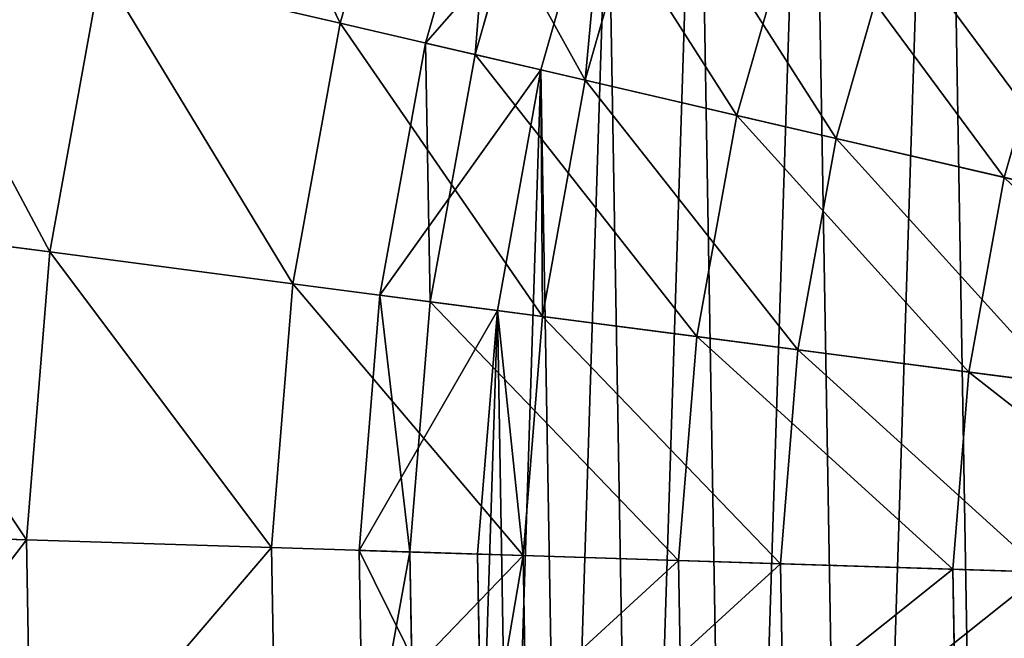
# Model space of a CAD drawing. Extents: x 5 to 965, y 4 to 104.
# Tile 177 of 256: x 244.53 to 253.12, y 53.51 to 58.91. Entities that reach past the tile are written whole.
import ezdxf

# ---------------------------------------------------------------- set-up
doc = ezdxf.new("R2010")
doc.units = 0
doc.layers.get('0').update_dxf_attribs({"color": 13, "linetype": 'CONTINUOUS'})

# ---------------------------------------------------------------- blocks, each defined once
blk = doc.blocks.new('COMPONENT_4')
for p, q in [((27.67958277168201, 57.52241218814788, 5.843709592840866), (27.04711883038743, 55.30077863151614, 5.843709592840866)), ((27.67958277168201, 57.52241218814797, 94.03583602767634), (27.04711883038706, 55.30077863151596, 94.03583602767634)), ((29.75840890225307, 56.81863430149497, 4.74030815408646), (29.18491714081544, 54.80415022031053, 4.74030815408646)), ((29.75840890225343, 56.81863430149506, 95.13923746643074), (29.18491714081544, 54.80415022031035, 95.13923746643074)), ((31.88607507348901, 56.09832182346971, 3.745796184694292), (31.37294098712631, 54.29585399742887, 3.745796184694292)), ((31.88607507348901, 56.0983218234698, 96.13374943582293), (31.37294098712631, 54.29585399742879, 96.13374943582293)), ((24.96469619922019, 55.78454280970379, 7.053342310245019), (24.51564616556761, 53.30517215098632, 7.053342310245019)), ((24.96469619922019, 55.78454280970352, 92.82620331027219), (24.51564616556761, 53.3051721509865, 92.82620331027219)), ((27.04711883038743, 55.30077863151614, 5.843709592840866), (24.96469619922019, 55.78454280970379, 7.053342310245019)), ((24.96469619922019, 55.78454280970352, 92.82620331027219), (27.04711883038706, 55.30077863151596, 94.03583602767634)), ((27.04711883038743, 55.30077863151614, 5.843709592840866), (26.63545854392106, 53.02785054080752, 5.843709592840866)), ((27.04711883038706, 55.30077863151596, 94.03583602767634), (26.63545854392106, 53.02785054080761, 94.03583602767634)), ((29.18491714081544, 54.80415022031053, 4.74030815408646), (27.04711883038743, 55.30077863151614, 5.843709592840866)), ((27.04711883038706, 55.30077863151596, 94.03583602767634), (29.18491714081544, 54.80415022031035, 95.13923746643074)), ((29.18491714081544, 54.80415022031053, 4.74030815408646), (28.81164086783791, 52.7431544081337, 4.74030815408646)), ((29.18491714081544, 54.80415022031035, 95.13923746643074), (28.81164086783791, 52.74315440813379, 95.13923746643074)), ((31.37294098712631, 54.29585399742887, 3.745796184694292), (29.18491714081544, 54.80415022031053, 4.74030815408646)), ((29.18491714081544, 54.80415022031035, 95.13923746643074), (31.37294098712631, 54.29585399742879, 96.13374943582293)), ((31.37294098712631, 54.29585399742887, 3.745796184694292), (31.03895052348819, 52.45176961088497, 3.745796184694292)), ((31.37294098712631, 54.29585399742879, 96.13374943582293), (31.03895052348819, 52.45176961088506, 96.13374943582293)), ((33.60591922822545, 53.77711449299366, 2.862569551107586), (31.37294098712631, 54.29585399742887, 3.745796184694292)), ((31.37294098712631, 54.29585399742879, 96.13374943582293), (33.60591922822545, 53.77711449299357, 97.01697606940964)), ((24.51564616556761, 53.30517215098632, 7.053342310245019), (22.45731054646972, 53.57445114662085, 8.366292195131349)), ((22.45731054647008, 53.57445114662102, 91.51325342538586), (24.51564616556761, 53.3051721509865, 92.82620331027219)), ((24.51564616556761, 53.30517215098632, 7.053342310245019), (24.31177925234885, 50.79372573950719, 7.053342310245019)), ((24.51564616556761, 53.3051721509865, 92.82620331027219), (24.31177925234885, 50.79372573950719, 92.82620331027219)), ((26.63545854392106, 53.02785054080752, 5.843709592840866), (24.51564616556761, 53.30517215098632, 7.053342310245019)), ((24.51564616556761, 53.3051721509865, 92.82620331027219), (26.63545854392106, 53.02785054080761, 94.03583602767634)), ((26.63545854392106, 53.02785054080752, 5.843709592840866), (26.44856642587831, 50.72551745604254, 5.843709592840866)), ((26.63545854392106, 53.02785054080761, 94.03583602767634), (26.44856642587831, 50.72551745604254, 94.03583602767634)), ((28.81164086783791, 52.7431544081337, 4.74030815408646), (26.63545854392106, 53.02785054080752, 5.843709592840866)), ((26.63545854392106, 53.02785054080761, 94.03583602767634), (28.81164086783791, 52.74315440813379, 95.13923746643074)), ((28.81164086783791, 52.7431544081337, 4.74030815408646), (28.64217493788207, 50.65549538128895, 4.74030815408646)), ((28.81164086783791, 52.74315440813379, 95.13923746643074), (28.64217493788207, 50.65549538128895, 95.13923746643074)), ((31.03895052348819, 52.45176961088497, 3.745796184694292), (28.81164086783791, 52.7431544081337, 4.74030815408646)), ((28.81164086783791, 52.74315440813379, 95.13923746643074), (31.03895052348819, 52.45176961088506, 96.13374943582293)), ((31.03895052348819, 52.45176961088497, 3.745796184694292), (30.88732019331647, 50.5838282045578, 3.745796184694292)), ((31.03895052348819, 52.45176961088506, 96.13374943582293), (30.88732019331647, 50.5838282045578, 96.13374943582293)), ((33.31202172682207, 52.15439812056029, 2.862569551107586), (31.03895052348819, 52.45176961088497, 3.745796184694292)), ((31.03895052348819, 52.45176961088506, 96.13374943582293), (33.31202172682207, 52.15439812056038, 97.01697606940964)), ((24.31177925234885, 50.79372573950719, 7.053342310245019), (22.23696112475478, 50.85995591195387, 8.366292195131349)), ((22.23696112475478, 50.85995591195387, 91.51325342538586), (24.31177925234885, 50.79372573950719, 92.82620331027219)), ((26.44856642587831, 50.72551745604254, 5.843709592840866), (24.31177925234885, 50.79372573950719, 7.053342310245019)), ((24.31177925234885, 50.79372573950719, 7.053342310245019), (24.35505880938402, 48.27439017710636, 7.053342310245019)), ((24.31177925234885, 50.79372573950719, 92.82620331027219), (24.35505880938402, 48.27439017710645, 92.82620331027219)), ((24.31177925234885, 50.79372573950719, 92.82620331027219), (26.44856642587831, 50.72551745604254, 94.03583602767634)), ((28.64217493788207, 50.65549538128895, 4.74030815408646), (26.44856642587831, 50.72551745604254, 5.843709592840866)), ((26.44856642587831, 50.72551745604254, 5.843709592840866), (26.4882423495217, 48.41595210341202, 5.843709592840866)), ((26.44856642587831, 50.72551745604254, 94.03583602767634), (26.4882423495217, 48.41595210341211, 94.03583602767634)), ((26.44856642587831, 50.72551745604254, 94.03583602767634), (28.64217493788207, 50.65549538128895, 95.13923746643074)), ((30.88732019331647, 50.5838282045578, 3.745796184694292), (28.64217493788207, 50.65549538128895, 4.74030815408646)), ((28.64217493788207, 50.65549538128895, 4.74030815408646), (28.67815140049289, 48.56127843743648, 4.74030815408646)), ((28.64217493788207, 50.65549538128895, 95.13923746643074), (28.67815140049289, 48.56127843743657, 95.13923746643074)), ((28.64217493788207, 50.65549538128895, 95.13923746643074), (30.88732019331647, 50.5838282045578, 96.13374943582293)), ((33.1785934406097, 50.51068857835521, 2.862569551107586), (30.88732019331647, 50.5838282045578, 3.745796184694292)), ((30.88732019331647, 50.5838282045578, 3.745796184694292), (30.91951027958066, 48.7100190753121, 3.745796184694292)), ((30.88732019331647, 50.5838282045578, 96.13374943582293), (30.91951027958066, 48.71001907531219, 96.13374943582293)), ((30.88732019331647, 50.5838282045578, 96.13374943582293), (33.1785934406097, 50.51068857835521, 97.01697606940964))]:
    blk.add_line(p, q)
mesh = blk.add_polyface()
corners = [(25.65460475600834, 58.20796002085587, 7.053342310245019), (27.04711883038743, 55.30077863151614, 5.843709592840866), (24.96469619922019, 55.78454280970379, 7.053342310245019), (27.67958277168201, 57.52241218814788, 5.843709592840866)]
mesh.append_faces([[corners[k] for k in face] for face in [(0, 1, 2), (1, 0, 3)]], dxfattribs={"vtx0": -1})
mesh = blk.add_polyface()
corners = [(27.04711883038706, 55.30077863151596, 94.03583602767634), (25.65460475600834, 58.20796002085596, 92.82620331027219), (24.96469619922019, 55.78454280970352, 92.82620331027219), (27.67958277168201, 57.52241218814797, 94.03583602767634)]
mesh.append_faces([[corners[k] for k in face] for face in [(0, 1, 2), (1, 0, 3)]], dxfattribs={"vtx0": -1})
mesh = blk.add_polyface()
corners = [(27.67958277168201, 57.52241218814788, 5.843709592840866), (29.18491714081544, 54.80415022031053, 4.74030815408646), (27.04711883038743, 55.30077863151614, 5.843709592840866), (29.75840890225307, 56.81863430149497, 4.74030815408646)]
mesh.append_faces([[corners[k] for k in face] for face in [(0, 1, 2), (1, 0, 3)]], dxfattribs={"vtx0": -1})
mesh = blk.add_polyface()
corners = [(29.18491714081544, 54.80415022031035, 95.13923746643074), (27.67958277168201, 57.52241218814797, 94.03583602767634), (27.04711883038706, 55.30077863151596, 94.03583602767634), (29.75840890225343, 56.81863430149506, 95.13923746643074)]
mesh.append_faces([[corners[k] for k in face] for face in [(0, 1, 2), (1, 0, 3)]], dxfattribs={"vtx0": -1})
mesh = blk.add_polyface()
corners = [(29.75840890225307, 56.81863430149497, 4.74030815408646), (31.37294098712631, 54.29585399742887, 3.745796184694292), (29.18491714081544, 54.80415022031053, 4.74030815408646), (31.88607507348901, 56.09832182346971, 3.745796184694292)]
mesh.append_faces([[corners[k] for k in face] for face in [(0, 1, 2), (1, 0, 3)]], dxfattribs={"vtx0": -1})
mesh = blk.add_polyface()
corners = [(31.37294098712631, 54.29585399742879, 96.13374943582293), (29.75840890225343, 56.81863430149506, 95.13923746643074), (29.18491714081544, 54.80415022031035, 95.13923746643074), (31.88607507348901, 56.0983218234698, 96.13374943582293)]
mesh.append_faces([[corners[k] for k in face] for face in [(0, 1, 2), (1, 0, 3)]], dxfattribs={"vtx0": -1})
mesh = blk.add_polyface()
corners = [(22.9426659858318, 56.25427732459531, 8.366292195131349), (24.51564616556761, 53.30517215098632, 7.053342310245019), (22.45731054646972, 53.57445114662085, 8.366292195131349), (24.96469619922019, 55.78454280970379, 7.053342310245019)]
mesh.append_faces([[corners[k] for k in face] for face in [(0, 1, 2), (1, 0, 3)]], dxfattribs={"vtx0": -1})
mesh = blk.add_polyface()
corners = [(24.51564616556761, 53.3051721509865, 92.82620331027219), (22.9426659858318, 56.25427732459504, 91.51325342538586), (22.45731054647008, 53.57445114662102, 91.51325342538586), (24.96469619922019, 55.78454280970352, 92.82620331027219)]
mesh.append_faces([[corners[k] for k in face] for face in [(0, 1, 2), (1, 0, 3)]], dxfattribs={"vtx0": -1})
mesh = blk.add_polyface()
corners = [(31.88607507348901, 56.09832182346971, 3.745796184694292), (33.60591922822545, 53.77711449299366, 2.862569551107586), (31.37294098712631, 54.29585399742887, 3.745796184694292), (34.05745555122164, 55.3632100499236, 2.862569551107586)]
mesh.append_faces([[corners[k] for k in face] for face in [(0, 1, 2), (1, 0, 3)]], dxfattribs={"vtx0": -1})
mesh = blk.add_polyface()
corners = [(33.60591922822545, 53.77711449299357, 97.01697606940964), (31.88607507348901, 56.0983218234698, 96.13374943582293), (31.37294098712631, 54.29585399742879, 96.13374943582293), (34.05745555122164, 55.36321004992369, 97.01697606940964)]
mesh.append_faces([[corners[k] for k in face] for face in [(0, 1, 2), (1, 0, 3)]], dxfattribs={"vtx0": -1})
mesh = blk.add_polyface()
corners = [(24.96469619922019, 55.78454280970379, 7.053342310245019), (26.63545854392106, 53.02785054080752, 5.843709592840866), (24.51564616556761, 53.30517215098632, 7.053342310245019), (27.04711883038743, 55.30077863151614, 5.843709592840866)]
mesh.append_faces([[corners[k] for k in face] for face in [(0, 1, 2), (1, 0, 3)]], dxfattribs={"vtx0": -1})
mesh = blk.add_polyface()
corners = [(26.63545854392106, 53.02785054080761, 94.03583602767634), (24.96469619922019, 55.78454280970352, 92.82620331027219), (24.51564616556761, 53.3051721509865, 92.82620331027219), (27.04711883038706, 55.30077863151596, 94.03583602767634)]
mesh.append_faces([[corners[k] for k in face] for face in [(0, 1, 2), (1, 0, 3)]], dxfattribs={"vtx0": -1})
mesh = blk.add_polyface()
corners = [(27.04711883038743, 55.30077863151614, 5.843709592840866), (28.81164086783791, 52.7431544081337, 4.74030815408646), (26.63545854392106, 53.02785054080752, 5.843709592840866), (29.18491714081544, 54.80415022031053, 4.74030815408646)]
mesh.append_faces([[corners[k] for k in face] for face in [(0, 1, 2), (1, 0, 3)]], dxfattribs={"vtx0": -1})
mesh = blk.add_polyface()
corners = [(28.81164086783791, 52.74315440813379, 95.13923746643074), (27.04711883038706, 55.30077863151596, 94.03583602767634), (26.63545854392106, 53.02785054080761, 94.03583602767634), (29.18491714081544, 54.80415022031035, 95.13923746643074)]
mesh.append_faces([[corners[k] for k in face] for face in [(0, 1, 2), (1, 0, 3)]], dxfattribs={"vtx0": -1})
mesh = blk.add_polyface()
corners = [(29.18491714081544, 54.80415022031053, 4.74030815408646), (31.03895052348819, 52.45176961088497, 3.745796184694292), (28.81164086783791, 52.7431544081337, 4.74030815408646), (31.37294098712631, 54.29585399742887, 3.745796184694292)]
mesh.append_faces([[corners[k] for k in face] for face in [(0, 1, 2), (1, 0, 3)]], dxfattribs={"vtx0": -1})
mesh = blk.add_polyface()
corners = [(31.03895052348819, 52.45176961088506, 96.13374943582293), (29.18491714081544, 54.80415022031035, 95.13923746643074), (28.81164086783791, 52.74315440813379, 95.13923746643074), (31.37294098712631, 54.29585399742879, 96.13374943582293)]
mesh.append_faces([[corners[k] for k in face] for face in [(0, 1, 2), (1, 0, 3)]], dxfattribs={"vtx0": -1})
mesh = blk.add_polyface()
corners = [(31.37294098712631, 54.29585399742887, 3.745796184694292), (33.31202172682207, 52.15439812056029, 2.862569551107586), (31.03895052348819, 52.45176961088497, 3.745796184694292), (33.60591922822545, 53.77711449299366, 2.862569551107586)]
mesh.append_faces([[corners[k] for k in face] for face in [(0, 1, 2), (1, 0, 3)]], dxfattribs={"vtx0": -1})
mesh = blk.add_polyface()
corners = [(33.31202172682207, 52.15439812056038, 97.01697606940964), (31.37294098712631, 54.29585399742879, 96.13374943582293), (31.03895052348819, 52.45176961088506, 96.13374943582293), (33.60591922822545, 53.77711449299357, 97.01697606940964)]
mesh.append_faces([[corners[k] for k in face] for face in [(0, 1, 2), (1, 0, 3)]], dxfattribs={"vtx0": -1})
mesh = blk.add_polyface()
corners = [(22.45731054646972, 53.57445114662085, 8.366292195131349), (24.31177925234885, 50.79372573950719, 7.053342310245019), (22.23696112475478, 50.85995591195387, 8.366292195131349), (24.51564616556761, 53.30517215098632, 7.053342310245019)]
mesh.append_faces([[corners[k] for k in face] for face in [(0, 1, 2), (1, 0, 3)]], dxfattribs={"vtx0": -1})
mesh = blk.add_polyface()
corners = [(24.31177925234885, 50.79372573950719, 92.82620331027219), (22.45731054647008, 53.57445114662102, 91.51325342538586), (22.23696112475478, 50.85995591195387, 91.51325342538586), (24.51564616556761, 53.3051721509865, 92.82620331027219)]
mesh.append_faces([[corners[k] for k in face] for face in [(0, 1, 2), (1, 0, 3)]], dxfattribs={"vtx0": -1})
mesh = blk.add_polyface()
corners = [(24.51564616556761, 53.30517215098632, 7.053342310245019), (26.44856642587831, 50.72551745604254, 5.843709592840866), (24.31177925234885, 50.79372573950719, 7.053342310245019), (26.63545854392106, 53.02785054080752, 5.843709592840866)]
mesh.append_faces([[corners[k] for k in face] for face in [(0, 1, 2), (1, 0, 3)]], dxfattribs={"vtx0": -1})
mesh = blk.add_polyface()
corners = [(26.44856642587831, 50.72551745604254, 94.03583602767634), (24.51564616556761, 53.3051721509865, 92.82620331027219), (24.31177925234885, 50.79372573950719, 92.82620331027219), (26.63545854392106, 53.02785054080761, 94.03583602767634)]
mesh.append_faces([[corners[k] for k in face] for face in [(0, 1, 2), (1, 0, 3)]], dxfattribs={"vtx0": -1})
mesh = blk.add_polyface()
corners = [(26.63545854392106, 53.02785054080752, 5.843709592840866), (28.64217493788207, 50.65549538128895, 4.74030815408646), (26.44856642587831, 50.72551745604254, 5.843709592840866), (28.81164086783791, 52.7431544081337, 4.74030815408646)]
mesh.append_faces([[corners[k] for k in face] for face in [(0, 1, 2), (1, 0, 3)]], dxfattribs={"vtx0": -1})
mesh = blk.add_polyface()
corners = [(28.64217493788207, 50.65549538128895, 95.13923746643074), (26.63545854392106, 53.02785054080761, 94.03583602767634), (26.44856642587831, 50.72551745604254, 94.03583602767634), (28.81164086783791, 52.74315440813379, 95.13923746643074)]
mesh.append_faces([[corners[k] for k in face] for face in [(0, 1, 2), (1, 0, 3)]], dxfattribs={"vtx0": -1})
mesh = blk.add_polyface()
corners = [(28.81164086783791, 52.7431544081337, 4.74030815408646), (30.88732019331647, 50.5838282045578, 3.745796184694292), (28.64217493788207, 50.65549538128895, 4.74030815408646), (31.03895052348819, 52.45176961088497, 3.745796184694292)]
mesh.append_faces([[corners[k] for k in face] for face in [(0, 1, 2), (1, 0, 3)]], dxfattribs={"vtx0": -1})
mesh = blk.add_polyface()
corners = [(30.88732019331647, 50.5838282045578, 96.13374943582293), (28.81164086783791, 52.74315440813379, 95.13923746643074), (28.64217493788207, 50.65549538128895, 95.13923746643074), (31.03895052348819, 52.45176961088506, 96.13374943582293)]
mesh.append_faces([[corners[k] for k in face] for face in [(0, 1, 2), (1, 0, 3)]], dxfattribs={"vtx0": -1})
mesh = blk.add_polyface()
corners = [(31.03895052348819, 52.45176961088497, 3.745796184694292), (33.1785934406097, 50.51068857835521, 2.862569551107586), (30.88732019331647, 50.5838282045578, 3.745796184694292), (33.31202172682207, 52.15439812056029, 2.862569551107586)]
mesh.append_faces([[corners[k] for k in face] for face in [(0, 1, 2), (1, 0, 3)]], dxfattribs={"vtx0": -1})
mesh = blk.add_polyface()
corners = [(33.1785934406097, 50.51068857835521, 97.01697606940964), (31.03895052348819, 52.45176961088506, 96.13374943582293), (30.88732019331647, 50.5838282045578, 96.13374943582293), (33.31202172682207, 52.15439812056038, 97.01697606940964)]
mesh.append_faces([[corners[k] for k in face] for face in [(0, 1, 2), (1, 0, 3)]], dxfattribs={"vtx0": -1})
mesh = blk.add_polyface()
corners = [(24.31177925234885, 50.79372573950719, 7.053342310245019), (22.28373980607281, 48.13693369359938, 8.366292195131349), (22.23696112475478, 50.85995591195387, 8.366292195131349), (24.35505880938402, 48.27439017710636, 7.053342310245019)]
mesh.append_faces([[corners[k] for k in face] for face in [(0, 1, 2), (1, 0, 3)]], dxfattribs={"vtx0": -1})
mesh = blk.add_polyface()
corners = [(22.28373980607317, 48.13693369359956, 91.51325342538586), (24.31177925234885, 50.79372573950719, 92.82620331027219), (22.23696112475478, 50.85995591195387, 91.51325342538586), (24.35505880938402, 48.27439017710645, 92.82620331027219)]
mesh.append_faces([[corners[k] for k in face] for face in [(0, 1, 2), (1, 0, 3)]], dxfattribs={"vtx0": -1})
mesh = blk.add_polyface()
corners = [(26.44856642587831, 50.72551745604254, 5.843709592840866), (24.35505880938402, 48.27439017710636, 7.053342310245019), (24.31177925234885, 50.79372573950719, 7.053342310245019), (26.4882423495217, 48.41595210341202, 5.843709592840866)]
mesh.append_faces([[corners[k] for k in face] for face in [(0, 1, 2), (1, 0, 3)]], dxfattribs={"vtx0": -1})
mesh = blk.add_polyface()
corners = [(24.35505880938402, 48.27439017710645, 92.82620331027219), (26.44856642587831, 50.72551745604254, 94.03583602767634), (24.31177925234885, 50.79372573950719, 92.82620331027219), (26.4882423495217, 48.41595210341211, 94.03583602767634)]
mesh.append_faces([[corners[k] for k in face] for face in [(0, 1, 2), (1, 0, 3)]], dxfattribs={"vtx0": -1})
mesh = blk.add_polyface()
corners = [(28.64217493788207, 50.65549538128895, 4.74030815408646), (26.4882423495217, 48.41595210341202, 5.843709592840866), (26.44856642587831, 50.72551745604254, 5.843709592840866), (28.67815140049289, 48.56127843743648, 4.74030815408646)]
mesh.append_faces([[corners[k] for k in face] for face in [(0, 1, 2), (1, 0, 3)]], dxfattribs={"vtx0": -1})
mesh = blk.add_polyface()
corners = [(26.4882423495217, 48.41595210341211, 94.03583602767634), (28.64217493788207, 50.65549538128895, 95.13923746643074), (26.44856642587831, 50.72551745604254, 94.03583602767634), (28.67815140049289, 48.56127843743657, 95.13923746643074)]
mesh.append_faces([[corners[k] for k in face] for face in [(0, 1, 2), (1, 0, 3)]], dxfattribs={"vtx0": -1})
mesh = blk.add_polyface()
corners = [(30.88732019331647, 50.5838282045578, 3.745796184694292), (28.67815140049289, 48.56127843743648, 4.74030815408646), (28.64217493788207, 50.65549538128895, 4.74030815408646), (30.91951027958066, 48.7100190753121, 3.745796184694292)]
mesh.append_faces([[corners[k] for k in face] for face in [(0, 1, 2), (1, 0, 3)]], dxfattribs={"vtx0": -1})
mesh = blk.add_polyface()
corners = [(28.67815140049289, 48.56127843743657, 95.13923746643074), (30.88732019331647, 50.5838282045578, 96.13374943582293), (28.64217493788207, 50.65549538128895, 95.13923746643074), (30.91951027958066, 48.71001907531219, 96.13374943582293)]
mesh.append_faces([[corners[k] for k in face] for face in [(0, 1, 2), (1, 0, 3)]], dxfattribs={"vtx0": -1})
mesh = blk.add_polyface()
corners = [(33.1785934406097, 50.51068857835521, 2.862569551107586), (30.91951027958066, 48.7100190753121, 3.745796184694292), (30.88732019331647, 50.5838282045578, 3.745796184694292), (33.20691935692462, 48.86181568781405, 2.862569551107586)]
mesh.append_faces([[corners[k] for k in face] for face in [(0, 1, 2), (1, 0, 3)]], dxfattribs={"vtx0": -1})
mesh = blk.add_polyface()
corners = [(30.91951027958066, 48.71001907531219, 96.13374943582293), (33.1785934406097, 50.51068857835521, 97.01697606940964), (30.88732019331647, 50.5838282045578, 96.13374943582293), (33.20691935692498, 48.86181568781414, 97.01697606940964)]
mesh.append_faces([[corners[k] for k in face] for face in [(0, 1, 2), (1, 0, 3)]], dxfattribs={"vtx0": -1})
blk = doc.blocks.new('DIFFERENCE')
for p, q in [((28.40371197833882, 57.27726127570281, 96.36730425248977), (27.79179014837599, 55.12778526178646, 96.36730425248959)), ((28.82377386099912, 57.13505108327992, 96.59015533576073), (28.22376835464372, 55.0274331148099, 96.59015533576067)), ((29.38261426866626, 56.94585800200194, 94.9397728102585), (28.79846195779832, 54.89392698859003, 94.9397728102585)), ((29.75840890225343, 56.81863430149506, 95.13923746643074), (29.18491714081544, 54.80415022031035, 95.13923746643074)), ((31.04331550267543, 56.38363454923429, 97.62761166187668), (30.50627399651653, 54.49718798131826, 97.62761166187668)), ((31.88607507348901, 56.0983218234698, 96.13374943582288), (31.37294098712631, 54.29585399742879, 96.13374943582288)), ((33.31051927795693, 55.61608219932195, 98.54971761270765), (32.83779385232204, 53.95555643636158, 98.54971761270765)), ((27.79179014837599, 55.12778526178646, 96.36730425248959), (27.39350038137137, 52.9286807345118, 96.36730425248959)), ((28.79846195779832, 54.89392698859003, 94.9397728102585), (27.79179014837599, 55.12778526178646, 96.36730425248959)), ((27.79179014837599, 55.12778526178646, 96.36730425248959), (28.22376835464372, 55.0274331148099, 96.59015533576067)), ((28.22376835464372, 55.0274331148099, 96.59015533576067), (27.83323472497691, 52.87115307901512, 96.59015533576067)), ((28.22376835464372, 55.0274331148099, 96.59015533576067), (30.50627399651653, 54.49718798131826, 97.62761166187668)), ((28.79846195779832, 54.89392698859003, 94.9397728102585), (28.41824691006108, 52.79461964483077, 94.9397728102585)), ((28.79846195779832, 54.89392698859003, 94.9397728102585), (29.18491714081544, 54.80415022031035, 95.13923746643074)), ((29.18491714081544, 54.80415022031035, 95.13923746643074), (28.81164086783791, 52.74315440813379, 95.13923746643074)), ((29.18491714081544, 54.80415022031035, 95.13923746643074), (31.37294098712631, 54.29585399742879, 96.13374943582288)), ((30.50627399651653, 54.49718798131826, 97.62761166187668), (30.15672258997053, 52.56718589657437, 97.62761166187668)), ((30.50627399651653, 54.49718798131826, 97.62761166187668), (32.83779385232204, 53.95555643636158, 98.54971761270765)), ((31.37294098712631, 54.29585399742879, 96.13374943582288), (31.03895052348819, 52.45176961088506, 96.13374943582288)), ((31.37294098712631, 54.29585399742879, 96.13374943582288), (33.60591922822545, 53.77711449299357, 97.01697606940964)), ((32.83779385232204, 53.95555643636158, 98.54971761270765), (32.53010471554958, 52.25669136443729, 98.54971761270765)), ((32.83779385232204, 53.95555643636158, 98.54971761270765), (35.21258326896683, 53.40387301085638, 99.35407520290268)), ((27.39350038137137, 52.9286807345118, 96.36730425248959), (27.21267842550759, 50.70112627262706, 96.36730425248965)), ((28.41824691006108, 52.79461964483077, 94.9397728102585), (27.39350038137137, 52.9286807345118, 96.36730425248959)), ((27.39350038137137, 52.9286807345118, 96.36730425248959), (27.83323472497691, 52.87115307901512, 96.59015533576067)), ((27.83323472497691, 52.87115307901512, 96.59015533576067), (27.65593402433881, 50.68697713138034, 96.59015533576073)), ((27.83323472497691, 52.87115307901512, 96.59015533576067), (30.15672258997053, 52.56718589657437, 97.62761166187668)), ((28.41824691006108, 52.79461964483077, 94.9397728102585), (28.24563080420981, 50.66815344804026, 94.9397728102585)), ((28.41824691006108, 52.79461964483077, 94.9397728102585), (28.81164086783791, 52.74315440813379, 95.13923746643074)), ((28.81164086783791, 52.74315440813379, 95.13923746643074), (28.64217493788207, 50.65549538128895, 95.13923746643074)), ((28.81164086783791, 52.74315440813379, 95.13923746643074), (31.03895052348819, 52.45176961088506, 96.13374943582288)), ((30.15672258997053, 52.56718589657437, 97.62761166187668), (29.99802765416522, 50.61221527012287, 97.62761166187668)), ((30.15672258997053, 52.56718589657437, 97.62761166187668), (32.53010471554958, 52.25669136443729, 98.54971761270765)), ((31.03895052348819, 52.45176961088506, 96.13374943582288), (30.88732019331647, 50.5838282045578, 96.13374943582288)), ((31.03895052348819, 52.45176961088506, 96.13374943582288), (33.31202172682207, 52.15439812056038, 97.01697606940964)), ((32.53010471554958, 52.25669136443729, 98.54971761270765), (32.39041508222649, 50.53584798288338, 98.54971761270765)), ((32.53010471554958, 52.25669136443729, 98.54971761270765), (34.94753330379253, 51.94043451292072, 99.35407520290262)), ((28.24563080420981, 50.66815344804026, 94.9397728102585), (27.21267842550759, 50.70112627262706, 96.36730425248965)), ((27.21267842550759, 50.70112627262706, 96.36730425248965), (27.25106569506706, 48.46657444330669, 96.36730425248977)), ((27.21267842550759, 50.70112627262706, 96.36730425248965), (27.65593402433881, 50.68697713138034, 96.59015533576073)), ((27.65593402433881, 50.68697713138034, 96.59015533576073), (29.99802765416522, 50.61221527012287, 97.62761166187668)), ((27.65593402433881, 50.68697713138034, 96.59015533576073), (27.69357375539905, 48.49594008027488, 96.59015533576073)), ((28.24563080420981, 50.66815344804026, 94.9397728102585), (28.64217493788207, 50.65549538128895, 95.13923746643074)), ((28.24563080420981, 50.66815344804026, 94.9397728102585), (28.28227602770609, 48.53500743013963, 94.9397728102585)), ((28.64217493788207, 50.65549538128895, 95.13923746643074), (28.67815140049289, 48.56127843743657, 95.13923746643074)), ((28.64217493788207, 50.65549538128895, 95.13923746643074), (30.88732019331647, 50.5838282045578, 96.13374943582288)), ((29.99802765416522, 50.61221527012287, 97.62761166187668), (30.03171750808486, 48.65110353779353, 97.62761166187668)), ((29.99802765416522, 50.61221527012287, 97.62761166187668), (32.39041508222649, 50.53584798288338, 98.54971761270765)), ((30.88732019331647, 50.5838282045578, 96.13374943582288), (30.91951027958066, 48.71001907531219, 96.13374943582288)), ((30.88732019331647, 50.5838282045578, 96.13374943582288), (33.1785934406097, 50.51068857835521, 97.01697606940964)), ((32.39041508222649, 50.53584798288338, 98.54971761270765), (34.82720168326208, 50.45806343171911, 99.35407520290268)), ((32.39041508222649, 50.53584798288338, 98.54971761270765), (32.42007023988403, 48.80959895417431, 98.54971761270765))]:
    blk.add_line(p, q)
mesh = blk.add_polyface()
corners = [(28.41824691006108, 52.79461964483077, 94.9397728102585), (28.28227602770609, 48.53500743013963, 94.9397728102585), (28.24563080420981, 50.66815344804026, 94.9397728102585), (28.52782966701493, 46.41572495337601, 94.9397728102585), (28.79846195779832, 54.89392698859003, 94.9397728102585), (28.97992690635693, 44.33071586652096, 94.9397728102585), (29.38261426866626, 56.94585800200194, 94.9397728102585), (29.63421380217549, 42.30005994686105, 94.9397728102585), (30.1650781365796, 58.93065146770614, 94.9397728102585), (30.48438921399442, 40.34331352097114, 94.9397728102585), (31.13831800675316, 60.82919273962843, 94.9397728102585), (31.52226548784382, 38.47932112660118, 94.9397728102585), (32.29296104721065, 62.6231978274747, 94.9397728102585), (32.73784730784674, 36.72603402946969, 94.9397728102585), (33.61788741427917, 64.29538948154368, 94.9397728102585), (34.11942795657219, 35.1003373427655, 94.9397728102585), (35.10033734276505, 65.82966358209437, 94.9397728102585), (35.6537020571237, 33.61788741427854, 94.9397728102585), (36.72603402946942, 67.21124423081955, 94.9397728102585), (37.32589371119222, 32.2929610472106, 94.9397728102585), (38.47932112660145, 68.42682605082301, 94.9397728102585), (39.1198987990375, 31.13831800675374, 94.9397728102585), (40.34331352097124, 69.4647023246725, 94.9397728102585), (41.01844007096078, 30.16507813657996, 94.9397728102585), (42.30005994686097, 70.31487773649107, 94.9397728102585), (43.00323353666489, 29.38261426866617, 94.9397728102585), (44.33071586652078, 70.96916463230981, 94.9397728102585), (45.05516455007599, 28.79846195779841, 94.9397728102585), (46.41572495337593, 71.42126187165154, 94.9397728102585), (47.15447189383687, 28.41824691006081, 94.9397728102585), (48.53500743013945, 71.66681551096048, 94.9397728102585), (49.28093809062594, 28.2456308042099, 94.9397728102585), (50.66815344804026, 71.70346073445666, 94.9397728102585), (51.41408410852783, 28.28227602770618, 94.9397728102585), (52.79461964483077, 71.5308446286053, 94.9397728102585), (53.53336658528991, 28.52782966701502, 94.9397728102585), (54.89392698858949, 71.15062958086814, 94.9397728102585), (55.61837567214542, 28.97992690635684, 94.9397728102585), (56.94585800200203, 70.5664772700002, 94.9397728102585), (57.64903159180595, 29.63421380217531, 94.9397728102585), (58.93065146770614, 69.78401340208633, 94.9397728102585), (59.60577801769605, 30.48438921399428, 94.9397728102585), (60.8291927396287, 68.81077353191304, 94.9397728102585), (61.46977041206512, 31.52226548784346, 94.9397728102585), (62.62319782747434, 67.65613049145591, 94.9397728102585), (63.2230575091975, 32.73784730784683, 94.9397728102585), (64.2953894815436, 66.33120412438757, 94.9397728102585), (64.84875419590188, 34.11942795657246, 94.9397728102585), (65.82966358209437, 64.84875419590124, 94.9397728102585), (66.33120412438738, 35.65370205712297, 94.9397728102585), (67.21124423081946, 63.22305750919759, 94.9397728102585), (67.65613049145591, 37.32589371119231, 94.9397728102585), (68.42682605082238, 61.46977041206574, 94.9397728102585), (68.81077353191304, 39.11989879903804, 94.9397728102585), (69.4647023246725, 59.60577801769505, 94.9397728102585), (69.7840134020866, 41.01844007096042, 94.9397728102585), (70.3148777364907, 57.64903159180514, 94.9397728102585), (70.56647727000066, 43.00323353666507, 94.9397728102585), (70.96916463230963, 55.61837567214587, 94.9397728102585), (71.15062958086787, 45.05516455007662, 94.9397728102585), (71.42126187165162, 53.53336658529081, 94.9397728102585), (71.53084462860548, 47.1544718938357, 94.9397728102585), (71.66681551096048, 51.41408410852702, 94.9397728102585), (71.70346073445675, 49.28093809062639, 94.9397728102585)]
mesh.append_faces([[corners[k] for k in face] for face in [(0, 1, 2), (61, 62, 63)]], dxfattribs={"vtx0": -1})
mesh.append_faces([[corners[k] for k in face] for face in [(1, 0, 3), (3, 4, 5), (5, 6, 7), (7, 8, 9), (9, 10, 11), (11, 12, 13), (13, 14, 15), (15, 16, 17), (17, 18, 19), (19, 20, 21), (21, 22, 23), (23, 24, 25), (25, 26, 27), (27, 28, 29), (29, 30, 31), (31, 32, 33), (33, 34, 35), (35, 36, 37), (37, 38, 39), (39, 40, 41), (41, 42, 43), (43, 44, 45), (45, 46, 47), (47, 48, 49), (49, 50, 51), (51, 52, 53), (53, 54, 55), (55, 56, 57), (57, 58, 59), (59, 60, 61)]], dxfattribs={"vtx0": -1, "vtx1": -1})
mesh.append_faces([[corners[k] for k in face] for face in [(3, 0, 4), (5, 4, 6), (7, 6, 8), (9, 8, 10), (11, 10, 12), (13, 12, 14), (15, 14, 16), (17, 16, 18), (19, 18, 20), (21, 20, 22), (23, 22, 24), (25, 24, 26), (27, 26, 28), (29, 28, 30), (31, 30, 32), (33, 32, 34), (35, 34, 36), (37, 36, 38), (39, 38, 40), (41, 40, 42), (43, 42, 44), (45, 44, 46), (47, 46, 48), (49, 48, 50), (51, 50, 52), (53, 52, 54), (55, 54, 56), (57, 56, 58), (59, 58, 60), (61, 60, 62)]], dxfattribs={"vtx0": -1, "vtx2": -1})
mesh = blk.add_polyface()
corners = [(27.79179014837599, 55.12778526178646, 96.36730425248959), (29.38261426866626, 56.94585800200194, 94.9397728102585), (28.79846195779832, 54.89392698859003, 94.9397728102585), (28.40371197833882, 57.27726127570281, 96.36730425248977)]
mesh.append_faces([[corners[k] for k in face] for face in [(0, 1, 2), (1, 0, 3)]], dxfattribs={"vtx0": -1})
mesh = blk.add_polyface()
corners = [(28.22376835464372, 55.0274331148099, 96.59015533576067), (28.40371197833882, 57.27726127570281, 96.36730425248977), (27.79179014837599, 55.12778526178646, 96.36730425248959), (28.82377386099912, 57.13505108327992, 96.59015533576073)]
mesh.append_faces([[corners[k] for k in face] for face in [(0, 1, 2), (1, 0, 3)]], dxfattribs={"vtx0": -1})
mesh = blk.add_polyface()
corners = [(30.50627399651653, 54.49718798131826, 97.62761166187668), (28.82377386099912, 57.13505108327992, 96.59015533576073), (28.22376835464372, 55.0274331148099, 96.59015533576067), (31.04331550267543, 56.38363454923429, 97.62761166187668)]
mesh.append_faces([[corners[k] for k in face] for face in [(0, 1, 2), (1, 0, 3)]], dxfattribs={"vtx0": -1})
mesh = blk.add_polyface()
corners = [(29.38261426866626, 56.94585800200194, 94.9397728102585), (29.18491714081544, 54.80415022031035, 95.13923746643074), (28.79846195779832, 54.89392698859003, 94.9397728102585), (29.75840890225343, 56.81863430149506, 95.13923746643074)]
mesh.append_faces([[corners[k] for k in face] for face in [(0, 1, 2), (1, 0, 3)]], dxfattribs={"vtx0": -1})
mesh = blk.add_polyface()
corners = [(29.75840890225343, 56.81863430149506, 95.13923746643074), (31.37294098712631, 54.29585399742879, 96.13374943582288), (29.18491714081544, 54.80415022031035, 95.13923746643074), (31.88607507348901, 56.0983218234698, 96.13374943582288)]
mesh.append_faces([[corners[k] for k in face] for face in [(0, 1, 2), (1, 0, 3)]], dxfattribs={"vtx0": -1})
mesh = blk.add_polyface()
corners = [(32.83779385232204, 53.95555643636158, 98.54971761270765), (31.04331550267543, 56.38363454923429, 97.62761166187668), (30.50627399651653, 54.49718798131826, 97.62761166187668), (33.31051927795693, 55.61608219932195, 98.54971761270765)]
mesh.append_faces([[corners[k] for k in face] for face in [(0, 1, 2), (1, 0, 3)]], dxfattribs={"vtx0": -1})
mesh = blk.add_polyface()
corners = [(31.88607507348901, 56.0983218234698, 96.13374943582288), (33.60591922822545, 53.77711449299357, 97.01697606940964), (31.37294098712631, 54.29585399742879, 96.13374943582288), (34.05745555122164, 55.36321004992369, 97.01697606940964)]
mesh.append_faces([[corners[k] for k in face] for face in [(0, 1, 2), (1, 0, 3)]], dxfattribs={"vtx0": -1})
mesh = blk.add_polyface()
corners = [(35.21258326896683, 53.40387301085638, 99.35407520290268), (33.31051927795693, 55.61608219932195, 98.54971761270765), (32.83779385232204, 53.95555643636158, 98.54971761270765), (35.61979900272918, 54.83428521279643, 99.35407520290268)]
mesh.append_faces([[corners[k] for k in face] for face in [(0, 1, 2), (1, 0, 3)]], dxfattribs={"vtx0": -1})
mesh = blk.add_polyface()
corners = [(27.39350038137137, 52.9286807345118, 96.36730425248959), (28.79846195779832, 54.89392698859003, 94.9397728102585), (28.41824691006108, 52.79461964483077, 94.9397728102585), (27.79179014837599, 55.12778526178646, 96.36730425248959)]
mesh.append_faces([[corners[k] for k in face] for face in [(0, 1, 2), (1, 0, 3)]], dxfattribs={"vtx0": -1})
mesh = blk.add_polyface()
corners = [(27.83323472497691, 52.87115307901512, 96.59015533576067), (27.79179014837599, 55.12778526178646, 96.36730425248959), (27.39350038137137, 52.9286807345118, 96.36730425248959), (28.22376835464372, 55.0274331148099, 96.59015533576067)]
mesh.append_faces([[corners[k] for k in face] for face in [(0, 1, 2), (1, 0, 3)]], dxfattribs={"vtx0": -1})
mesh = blk.add_polyface()
corners = [(30.15672258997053, 52.56718589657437, 97.62761166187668), (28.22376835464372, 55.0274331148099, 96.59015533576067), (27.83323472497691, 52.87115307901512, 96.59015533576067), (30.50627399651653, 54.49718798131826, 97.62761166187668)]
mesh.append_faces([[corners[k] for k in face] for face in [(0, 1, 2), (1, 0, 3)]], dxfattribs={"vtx0": -1})
mesh = blk.add_polyface()
corners = [(28.79846195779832, 54.89392698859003, 94.9397728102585), (28.81164086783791, 52.74315440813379, 95.13923746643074), (28.41824691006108, 52.79461964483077, 94.9397728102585), (29.18491714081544, 54.80415022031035, 95.13923746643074)]
mesh.append_faces([[corners[k] for k in face] for face in [(0, 1, 2), (1, 0, 3)]], dxfattribs={"vtx0": -1})
mesh = blk.add_polyface()
corners = [(29.18491714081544, 54.80415022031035, 95.13923746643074), (31.03895052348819, 52.45176961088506, 96.13374943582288), (28.81164086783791, 52.74315440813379, 95.13923746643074), (31.37294098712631, 54.29585399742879, 96.13374943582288)]
mesh.append_faces([[corners[k] for k in face] for face in [(0, 1, 2), (1, 0, 3)]], dxfattribs={"vtx0": -1})
mesh = blk.add_polyface()
corners = [(32.53010471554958, 52.25669136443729, 98.54971761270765), (30.50627399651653, 54.49718798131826, 97.62761166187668), (30.15672258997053, 52.56718589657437, 97.62761166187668), (32.83779385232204, 53.95555643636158, 98.54971761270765)]
mesh.append_faces([[corners[k] for k in face] for face in [(0, 1, 2), (1, 0, 3)]], dxfattribs={"vtx0": -1})
mesh = blk.add_polyface()
corners = [(31.37294098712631, 54.29585399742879, 96.13374943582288), (33.31202172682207, 52.15439812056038, 97.01697606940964), (31.03895052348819, 52.45176961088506, 96.13374943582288), (33.60591922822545, 53.77711449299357, 97.01697606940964)]
mesh.append_faces([[corners[k] for k in face] for face in [(0, 1, 2), (1, 0, 3)]], dxfattribs={"vtx0": -1})
mesh = blk.add_polyface()
corners = [(34.94753330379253, 51.94043451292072, 99.35407520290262), (32.83779385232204, 53.95555643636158, 98.54971761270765), (32.53010471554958, 52.25669136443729, 98.54971761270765), (35.21258326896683, 53.40387301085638, 99.35407520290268)]
mesh.append_faces([[corners[k] for k in face] for face in [(0, 1, 2), (1, 0, 3)]], dxfattribs={"vtx0": -1})
mesh = blk.add_polyface()
corners = [(27.21267842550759, 50.70112627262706, 96.36730425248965), (28.41824691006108, 52.79461964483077, 94.9397728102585), (28.24563080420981, 50.66815344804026, 94.9397728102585), (27.39350038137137, 52.9286807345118, 96.36730425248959)]
mesh.append_faces([[corners[k] for k in face] for face in [(0, 1, 2), (1, 0, 3)]], dxfattribs={"vtx0": -1})
mesh = blk.add_polyface()
corners = [(27.65593402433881, 50.68697713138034, 96.59015533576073), (27.39350038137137, 52.9286807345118, 96.36730425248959), (27.21267842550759, 50.70112627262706, 96.36730425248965), (27.83323472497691, 52.87115307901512, 96.59015533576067)]
mesh.append_faces([[corners[k] for k in face] for face in [(0, 1, 2), (1, 0, 3)]], dxfattribs={"vtx0": -1})
mesh = blk.add_polyface()
corners = [(29.99802765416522, 50.61221527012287, 97.62761166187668), (27.83323472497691, 52.87115307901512, 96.59015533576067), (27.65593402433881, 50.68697713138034, 96.59015533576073), (30.15672258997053, 52.56718589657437, 97.62761166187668)]
mesh.append_faces([[corners[k] for k in face] for face in [(0, 1, 2), (1, 0, 3)]], dxfattribs={"vtx0": -1})
mesh = blk.add_polyface()
corners = [(28.41824691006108, 52.79461964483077, 94.9397728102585), (28.64217493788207, 50.65549538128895, 95.13923746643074), (28.24563080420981, 50.66815344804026, 94.9397728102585), (28.81164086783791, 52.74315440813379, 95.13923746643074)]
mesh.append_faces([[corners[k] for k in face] for face in [(0, 1, 2), (1, 0, 3)]], dxfattribs={"vtx0": -1})
mesh = blk.add_polyface()
corners = [(28.81164086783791, 52.74315440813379, 95.13923746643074), (30.88732019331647, 50.5838282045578, 96.13374943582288), (28.64217493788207, 50.65549538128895, 95.13923746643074), (31.03895052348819, 52.45176961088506, 96.13374943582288)]
mesh.append_faces([[corners[k] for k in face] for face in [(0, 1, 2), (1, 0, 3)]], dxfattribs={"vtx0": -1})
mesh = blk.add_polyface()
corners = [(32.39041508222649, 50.53584798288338, 98.54971761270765), (30.15672258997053, 52.56718589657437, 97.62761166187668), (29.99802765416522, 50.61221527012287, 97.62761166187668), (32.53010471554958, 52.25669136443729, 98.54971761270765)]
mesh.append_faces([[corners[k] for k in face] for face in [(0, 1, 2), (1, 0, 3)]], dxfattribs={"vtx0": -1})
mesh = blk.add_polyface()
corners = [(31.03895052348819, 52.45176961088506, 96.13374943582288), (33.1785934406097, 50.51068857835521, 97.01697606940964), (30.88732019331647, 50.5838282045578, 96.13374943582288), (33.31202172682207, 52.15439812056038, 97.01697606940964)]
mesh.append_faces([[corners[k] for k in face] for face in [(0, 1, 2), (1, 0, 3)]], dxfattribs={"vtx0": -1})
mesh = blk.add_polyface()
corners = [(34.82720168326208, 50.45806343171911, 99.35407520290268), (32.53010471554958, 52.25669136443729, 98.54971761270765), (32.39041508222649, 50.53584798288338, 98.54971761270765), (34.94753330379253, 51.94043451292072, 99.35407520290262)]
mesh.append_faces([[corners[k] for k in face] for face in [(0, 1, 2), (1, 0, 3)]], dxfattribs={"vtx0": -1})
mesh = blk.add_polyface()
corners = [(27.21267842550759, 50.70112627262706, 96.36730425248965), (28.28227602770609, 48.53500743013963, 94.9397728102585), (27.25106569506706, 48.46657444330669, 96.36730425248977), (28.24563080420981, 50.66815344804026, 94.9397728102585)]
mesh.append_faces([[corners[k] for k in face] for face in [(0, 1, 2), (1, 0, 3)]], dxfattribs={"vtx0": -1})
mesh = blk.add_polyface()
corners = [(27.25106569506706, 48.46657444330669, 96.36730425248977), (27.65593402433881, 50.68697713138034, 96.59015533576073), (27.21267842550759, 50.70112627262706, 96.36730425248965), (27.69357375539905, 48.49594008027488, 96.59015533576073)]
mesh.append_faces([[corners[k] for k in face] for face in [(0, 1, 2), (1, 0, 3)]], dxfattribs={"vtx0": -1})
mesh = blk.add_polyface()
corners = [(27.69357375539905, 48.49594008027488, 96.59015533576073), (29.99802765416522, 50.61221527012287, 97.62761166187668), (27.65593402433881, 50.68697713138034, 96.59015533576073), (30.03171750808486, 48.65110353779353, 97.62761166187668)]
mesh.append_faces([[corners[k] for k in face] for face in [(0, 1, 2), (1, 0, 3)]], dxfattribs={"vtx0": -1})
mesh = blk.add_polyface()
corners = [(28.64217493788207, 50.65549538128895, 95.13923746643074), (28.28227602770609, 48.53500743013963, 94.9397728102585), (28.24563080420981, 50.66815344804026, 94.9397728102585), (28.67815140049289, 48.56127843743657, 95.13923746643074)]
mesh.append_faces([[corners[k] for k in face] for face in [(0, 1, 2), (1, 0, 3)]], dxfattribs={"vtx0": -1})
mesh = blk.add_polyface()
corners = [(30.88732019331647, 50.5838282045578, 96.13374943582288), (28.67815140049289, 48.56127843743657, 95.13923746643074), (28.64217493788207, 50.65549538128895, 95.13923746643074), (30.91951027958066, 48.71001907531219, 96.13374943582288)]
mesh.append_faces([[corners[k] for k in face] for face in [(0, 1, 2), (1, 0, 3)]], dxfattribs={"vtx0": -1})
mesh = blk.add_polyface()
corners = [(30.03171750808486, 48.65110353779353, 97.62761166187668), (32.39041508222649, 50.53584798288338, 98.54971761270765), (29.99802765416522, 50.61221527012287, 97.62761166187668), (32.42007023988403, 48.80959895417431, 98.54971761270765)]
mesh.append_faces([[corners[k] for k in face] for face in [(0, 1, 2), (1, 0, 3)]], dxfattribs={"vtx0": -1})
mesh = blk.add_polyface()
corners = [(33.1785934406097, 50.51068857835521, 97.01697606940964), (30.91951027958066, 48.71001907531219, 96.13374943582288), (30.88732019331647, 50.5838282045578, 96.13374943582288), (33.20691935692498, 48.86181568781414, 97.01697606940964)]
mesh.append_faces([[corners[k] for k in face] for face in [(0, 1, 2), (1, 0, 3)]], dxfattribs={"vtx0": -1})
mesh = blk.add_polyface()
corners = [(32.42007023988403, 48.80959895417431, 98.54971761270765), (34.82720168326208, 50.45806343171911, 99.35407520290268), (32.39041508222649, 50.53584798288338, 98.54971761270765), (34.85274726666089, 48.97103581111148, 99.35407520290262)]
mesh.append_faces([[corners[k] for k in face] for face in [(0, 1, 2), (1, 0, 3)]], dxfattribs={"vtx0": -1})
blk = doc.blocks.new('COMPONENT_5')
blk.add_blockref('COMPONENT_4', (0, 0))
at = {"zscale": 0.9000000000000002}
blk.add_blockref('DIFFERENCE', (0, -1.804778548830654e-13, 9.493977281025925), dxfattribs=at)
blk = doc.blocks.new('GROUP_9')
blk.add_blockref('COMPONENT_5', (135.0000000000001, 0))
blk = doc.blocks.new('GROUP_14')
blk.add_blockref('GROUP_9', (79.91759314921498, 0))

msp = doc.modelspace()

# ---------------------------------------------------------------- block references
msp.add_blockref('GROUP_14', (5.360500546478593, 3.573054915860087, 2.907641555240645))

doc.saveas('drawing.dxf')
